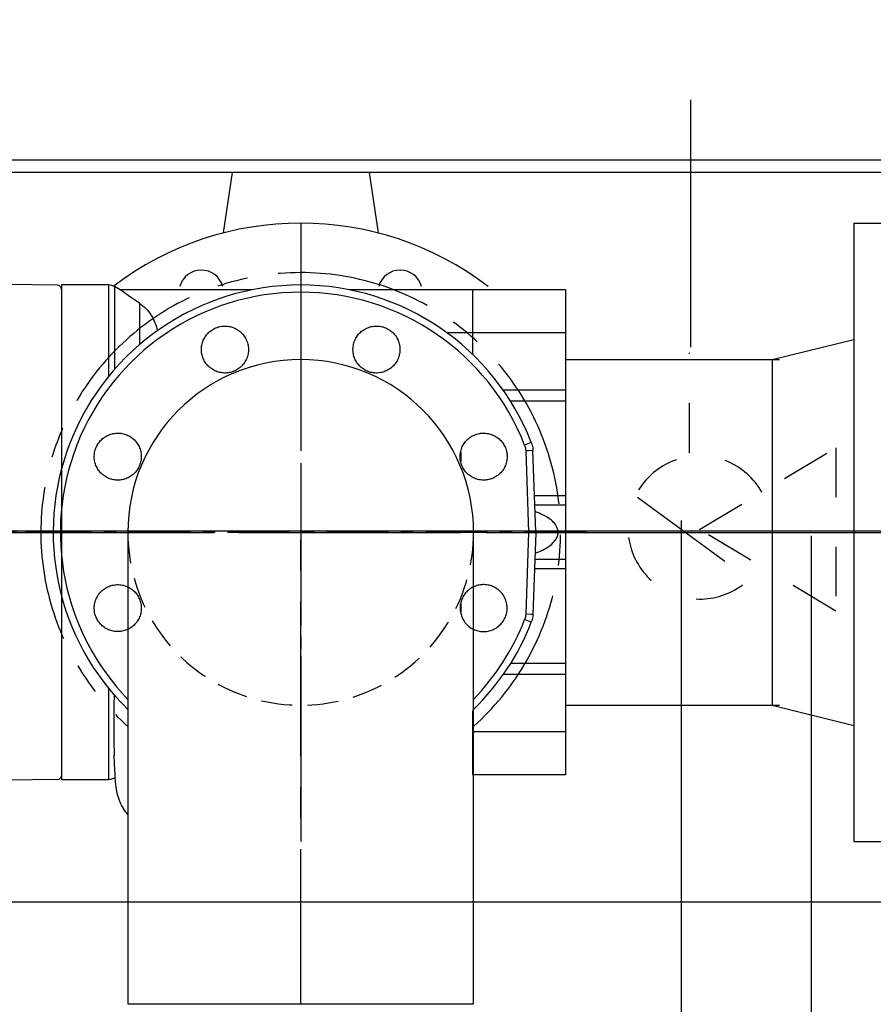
# Model space of a CAD drawing. Extents: x -940 to 22840, y -452 to 16368.
# Tile 44 of 50: x 13054 to 13399, y 9289 to 9687. Entities that reach past the tile are written whole.
import ezdxf

# ---------------------------------------------------------------- set-up
doc = ezdxf.new("R2010")
doc.units = 0
doc.header["$LTSCALE"] = 20
for name, pattern in [('2322102', [45, 5, -2, 5, -2, 5, -2, 5, -2, 5, -2, 5, -5]), ('2322106', [47, 5, -2, 5, -2, 5, -2, 5, -2, 5, -2, 5, -7]), ('2322107', [2000, 1000, 1000]), ('2322121', [2000, 1000, 1000]), ('CENTER', [2, 1.25, -0.25, 0.25, -0.25]), ('CENTER2', [11.25, 7.5, -1.25, 1.25, -1.25]), ('CENTER4', [5, 3.125, -0.625, 0.625, -0.625]), ('HIDDEN', [2, 1, -1]), ('HIDDEN4', [0.9375, 0.625, -0.3125])]:
    doc.linetypes.add(name, pattern=pattern)
doc.layers.get('0').update_dxf_attribs({"linetype": 'CONTINUOUS'})
for name, color, linetype in [('CENTER', 7, 'CENTER'), ('GRUNDFOS', 5, 'CONTINUOUS'), ('WL524---', 4, 'CONTINUOUS'), ('WL5502--', 4, 'CONTINUOUS'), ('WL561---', 4, 'CONTINUOUS'), ('WL561---_AANVOER', 4, 'CONTINUOUS'), ('WL561---_HARTLIJN', 1, 'CONTINUOUS'), ('WL561---_RETOUR', 4, 'CONTINUOUS'), ('WL5627--', 4, 'CONTINUOUS'), ('WL570---_HARTLIJN', 7, 'CONTINUOUS'), ('WL570---_TOEVOER', 3, 'CONTINUOUS')]:
    doc.layers.add(name, color=color, linetype=linetype)

# ---------------------------------------------------------------- blocks, each defined once
blk = doc.blocks.new('TR-L-8B$004')
at = {"color": 0, "linetype": 'CONTINUOUS'}
blk.add_line((-0.5, 69.85), (0.204297, 69.85), dxfattribs=at)
blk = doc.blocks.new('LU-1D-K-12C')
at = {"color": 0, "linetype": 'CONTINUOUS'}
for p, q in [((-0.5, 150), (0.5, 150)), ((-0.5, -150), (0.5, -150))]:
    blk.add_line(p, q, dxfattribs=at)
at = {"layer": 'WL570---_HARTLIJN', "linetype": 'CENTER2'}
blk.add_line((-0.5, 0), (0.5, 0), dxfattribs=at)
blk = doc.blocks.new('TR-B3HSI--1-8B5ABE0')
at = {"color": 0, "linetype": 'CONTINUOUS'}
for p, q in [((0, 69.85), (-190.5, 69.85)), ((-190.5, 69.85), (-190.5, -69.85)), ((-190.5, -69.85), (0, -69.85))]:
    blk.add_line(p, q, dxfattribs=at)
at = {"color": 1, "linetype": 'HIDDEN4'}
blk.add_ellipse((0, 0), major_axis=(0, 69.85), ratio=1, start_param=0, end_param=3.141593, dxfattribs=at)
at = {"color": 0, "linetype": 'CONTINUOUS'}
blk.add_ellipse((0, 0), major_axis=(0, 69.85), ratio=1, start_param=3.141593, end_param=6.283185, dxfattribs=at)
at = {"layer": 'WL561---_HARTLIJN', "linetype": 'CENTER4'}
for p, q in [((0, 97.79), (0, -97.79)), ((-190.5, 0), (0, 0))]:
    blk.add_line(p, q, dxfattribs=at)
blk = doc.blocks.new('TR-L-8B')
at = {"color": 0, "linetype": 'CONTINUOUS'}
for p, q in [((-0.5, 69.85), (0.5, 69.85)), ((-0.5, -69.85), (0.5, -69.85))]:
    blk.add_line(p, q, dxfattribs=at)
at = {"layer": 'WL561---_HARTLIJN', "linetype": 'CENTER2'}
blk.add_line((-0.5, 0), (0.5, 0), dxfattribs=at)
blk = doc.blocks.new('HHFL040V')
at = {"color": 0, "linetype": 'CONTINUOUS'}
for p, q in [((-69.85, 55), (-78, 22)), ((69.85, 55), (-69.85, 55)), ((69.85, 55), (78, 22)), ((-125, 22), (-125, 3)), ((125, 22), (-125, 22)), ((125, 22), (125, 3)), ((125, 3), (-125, 3)), ((-94, 0), (-94, 3)), ((94, 0), (-94, 0)), ((94, 0), (94, 3))]:
    blk.add_line(p, q, dxfattribs=at)
at = {"color": 1, "linetype": 'CENTER4'}
blk.add_line((0, 55), (0, 0), dxfattribs=at)

msp = doc.modelspace()

# ---------------------------------------------------------------- linework, layer by layer
at = {"color": 4, "linetype": 'CONTINUOUS'}
for p, q in [((13139.92, 9625.34), (13136.28, 9600.94)), ((13195.17, 9625.34), (13198.81, 9600.94))]:
    msp.add_line(p, q, dxfattribs=at)
at = {"color": 1, "linetype": 'CENTER4'}
for p, q in [((13167.55, 9604.91), (13167.55, 9354.91)), ((13042.55, 9479.91), (13292.55, 9479.91))]:
    msp.add_line(p, q, dxfattribs=at)
at = {"color": 4, "linetype": 'CONTINUOUS'}
for centre, radius, start, end in [((13167.55, 9479.91), 125, 52.7082, 127.2918), ((13127.36, 9576.92), 9, 15.7154, 164.2846), ((13207.73, 9576.92), 9, 15.7154, 164.2846)]:
    msp.add_arc(centre, radius, start, end, dxfattribs=at)
at = {"color": 1, "linetype": 'CENTER4'}
msp.add_arc((13167.55, 9479.91), 105, 311.732, 228.4262, dxfattribs=at)
at = {"layer": 'CENTER', "color": 4, "linetype": 'CENTER'}
for p, q in [((13167.55, 9587.87), (13167.55, 9355.33)), ((13283.04, 9479.91), (12856.01, 9479.91)), ((13067.31, 9479.91), (13056.33, 9479.91))]:
    msp.add_line(p, q, dxfattribs=at)
at = {"layer": 'GRUNDFOS', "color": 4, "linetype": 'CONTINUOUS'}
for p, q in [((13069.37, 9579.77), (13049.02, 9580.12)), ((13089.84, 9579.91), (13070.85, 9579.91)), ((13070.85, 9579.91), (13070.85, 9505.35)), ((13090.71, 9579.78), (13089.84, 9579.91)), ((13089.84, 9579.91), (13089.84, 9542.84)), ((13091.55, 9579.56), (13090.71, 9579.78)), ((13092.34, 9579.24), (13091.55, 9579.56)), ((13070.85, 9578.27), (13070.85, 9381.56)), ((13094.65, 9577.91), (13092.34, 9579.24)), ((13092.34, 9579.24), (13092.34, 9545.82)), ((13147.71, 9577.91), (13094.65, 9577.91)), ((13236.95, 9577.91), (13187.39, 9577.91)), ((13274.55, 9577.91), (13236.95, 9577.91)), ((13236.95, 9577.91), (13236.95, 9560.54)), ((13274.55, 9577.91), (13274.55, 9560.54)), ((13102.41, 9572.55), (13102.41, 9555.78)), ((13070.85, 9560.2), (13070.85, 9560.2)), ((13236.95, 9560.54), (13226.66, 9560.54)), ((13274.55, 9560.54), (13236.95, 9560.54)), ((13236.95, 9560.54), (13236.95, 9551.88)), ((13274.55, 9560.54), (13274.55, 9537.43)), ((13274.55, 9537.43), (13249.3, 9537.43)), ((13274.55, 9537.43), (13274.55, 9532.98)), ((13274.55, 9532.98), (13252.27, 9532.98)), ((13274.55, 9532.98), (13274.55, 9494.63)), ((13260.72, 9516.24), (13258.02, 9515.19)), ((13232.2, 9512.39), (13232.2, 9508.67)), ((13262.54, 9480.12), (13261.39, 9512.96)), ((13274.55, 9494.63), (13262.03, 9494.63)), ((13274.55, 9494.63), (13274.55, 9490.91)), ((13274.55, 9490.91), (13262.16, 9490.91)), ((13274.55, 9490.91), (13274.55, 9468.91)), ((13260.76, 9480.06), (13259.65, 9480.02)), ((13261.7, 9480.09), (13260.76, 9480.06)), ((13262.32, 9480.11), (13261.7, 9480.09)), ((13262.54, 9480.12), (13262.32, 9480.11)), ((13070.44, 9479.91), (13067.57, 9479.91)), ((13101.55, 9479.91), (13099.62, 9479.91)), ((13235.48, 9479.91), (13233.55, 9479.91)), ((13260.76, 9479.91), (13259.65, 9479.91)), ((13260.76, 9479.77), (13259.65, 9479.81)), ((13261.7, 9479.91), (13260.76, 9479.91)), ((13261.7, 9479.74), (13260.76, 9479.77)), ((13262.54, 9479.7), (13261.39, 9446.87)), ((13262.32, 9479.91), (13261.7, 9479.91)), ((13262.32, 9479.71), (13261.7, 9479.74)), ((13262.54, 9479.91), (13262.32, 9479.91)), ((13262.54, 9479.7), (13262.32, 9479.71)), ((13274.55, 9468.91), (13262.16, 9468.91)), ((13274.55, 9468.91), (13274.55, 9465.2)), ((13274.55, 9465.2), (13262.03, 9465.2)), ((13274.55, 9465.2), (13274.55, 9426.85)), ((13070.85, 9454.46), (13070.85, 9379.92)), ((13232.2, 9451.16), (13232.2, 9447.44)), ((13260.72, 9443.59), (13258.02, 9444.64)), ((13274.55, 9426.85), (13252.26, 9426.85)), ((13274.55, 9426.85), (13274.55, 9422.4)), ((13274.55, 9422.4), (13249.3, 9422.4)), ((13274.55, 9422.4), (13274.55, 9399.29)), ((13089.84, 9416.99), (13089.84, 9379.91)), ((13236.95, 9407.92), (13236.95, 9399.29)), ((13274.55, 9399.29), (13236.95, 9399.29)), ((13236.95, 9399.29), (13236.95, 9381.91)), ((13274.55, 9399.29), (13274.55, 9381.91)), ((13092.34, 9380.58), (13091.55, 9380.27)), ((13092.63, 9380.75), (13092.34, 9380.58)), ((13274.55, 9381.91), (13236.95, 9381.91)), ((13069.37, 9380.06), (13049.02, 9379.71)), ((13089.84, 9379.91), (13070.85, 9379.92)), ((13090.71, 9380.05), (13089.84, 9379.91)), ((13091.55, 9380.27), (13090.71, 9380.05))]:
    msp.add_line(p, q, dxfattribs=at)
for points in [[(13102.41, 9572.55), (13098.84, 9574.99), (13095.36, 9577.41), (13094.65, 9577.91), (13094.65, 9577.91)], [(13183.73, 9578.6), (13183.77, 9578.59)], [(13102.41, 9572.55), (13103.1, 9572.05), (13103.77, 9571.52), (13104.41, 9570.95), (13105.02, 9570.34), (13105.61, 9569.69), (13106.17, 9569.01), (13106.7, 9568.29), (13107.19, 9567.54), (13107.61, 9566.85), (13107.99, 9566.14), (13108.35, 9565.4), (13108.67, 9564.64), (13108.96, 9563.86), (13109.22, 9563.05), (13109.44, 9562.23), (13109.62, 9561.4)], [(13260.72, 9516.24), (13260.9, 9515.71), (13261.06, 9515.17), (13261.19, 9514.63), (13261.29, 9514.07), (13261.36, 9513.52), (13261.39, 9512.96)], [(13258.02, 9515.19), (13258.17, 9514.75), (13258.33, 9514.15), (13258.43, 9513.6), (13258.49, 9512.89)], [(13261.39, 9512.96), (13259.61, 9512.92), (13258.49, 9512.89)], [(13258.49, 9512.89), (13259.65, 9480.02)], [(13262.26, 9471.49), (13263, 9471.76), (13263.75, 9472.06), (13264.48, 9472.38), (13265.2, 9472.72), (13265.92, 9473.08), (13266.71, 9473.53), (13267.49, 9474.01), (13268.24, 9474.54), (13268.95, 9475.12), (13269.62, 9475.76), (13270.14, 9476.34), (13270.6, 9476.97), (13270.81, 9477.31), (13270.99, 9477.65), (13271.16, 9478.01), (13271.29, 9478.39), (13271.41, 9478.77), (13271.49, 9479.16), (13271.54, 9479.61), (13271.54, 9480.05), (13271.51, 9480.5), (13271.43, 9480.93), (13271.32, 9481.36), (13271.09, 9481.97), (13270.79, 9482.55), (13270.44, 9483.09), (13270.05, 9483.59), (13269.62, 9484.07), (13269.24, 9484.44), (13268.84, 9484.8), (13268.43, 9485.13), (13268.01, 9485.45), (13267.14, 9486.04), (13266.23, 9486.58), (13265.31, 9487.06), (13264.1, 9487.62), (13262.88, 9488.11), (13262.26, 9488.34)], [(13259.65, 9480.02), (13259.65, 9479.91)], [(13262.54, 9480.12), (13262.54, 9479.91)], [(13259.65, 9479.81), (13258.49, 9446.94)], [(13259.65, 9479.91), (13259.65, 9479.81)], [(13262.54, 9479.91), (13262.54, 9479.7)], [(13258.49, 9446.94), (13258.43, 9446.22), (13258.33, 9445.68), (13258.17, 9445.07), (13258.02, 9444.64)], [(13258.49, 9446.94), (13260.74, 9446.88), (13261.34, 9446.87), (13261.39, 9446.87)], [(13261.39, 9446.87), (13261.36, 9446.31), (13261.29, 9445.75), (13261.19, 9445.2), (13261.06, 9444.66), (13260.9, 9444.12), (13260.72, 9443.59)], [(13092.13, 9414.27), (13092.05, 9410.13), (13092, 9406.22), (13091.99, 9402.55), (13092.01, 9399.15), (13092.08, 9395.04), (13092.2, 9390.69), (13092.23, 9389.76)], [(13097.87, 9365.73), (13097.83, 9365.77), (13097.28, 9366.4), (13096.8, 9367.02), (13096.34, 9367.66), (13095.9, 9368.32), (13095.5, 9369), (13095.12, 9369.69), (13094.78, 9370.4), (13094.46, 9371.15), (13094.15, 9371.95), (13093.87, 9372.77), (13093.64, 9373.54), (13093.43, 9374.36), (13093.1, 9376.12), (13092.98, 9376.86), (13092.86, 9377.99), (13092.64, 9380.52), (13092.54, 9382.18), (13092.36, 9386.27), (13092.22, 9390.06)]]:
    msp.add_lwpolyline(points, dxfattribs=at)
for points in [[(13128.15, 9550.19), (13127.97, 9550.66), (13127.82, 9551.14), (13127.69, 9551.63), (13127.59, 9552.12), (13127.51, 9552.62), (13127.46, 9553.12), (13127.43, 9553.62), (13127.44, 9554.13), (13127.47, 9554.63), (13127.52, 9555.13), (13127.6, 9555.63), (13127.71, 9556.12), (13127.85, 9556.61), (13128.01, 9557.08), (13128.19, 9557.55), (13128.4, 9558.01), (13128.64, 9558.46), (13128.9, 9558.89), (13129.18, 9559.31), (13129.48, 9559.71), (13129.79, 9560.09), (13130.12, 9560.44), (13130.46, 9560.78), (13130.82, 9561.1), (13131.2, 9561.4), (13131.6, 9561.68), (13132, 9561.95), (13132.42, 9562.19), (13132.85, 9562.4), (13133.3, 9562.6), (13133.75, 9562.77), (13134.21, 9562.93), (13134.67, 9563.05), (13135.15, 9563.16), (13135.62, 9563.23), (13136.11, 9563.29), (13136.59, 9563.32), (13137.07, 9563.32), (13137.56, 9563.3), (13138.04, 9563.26), (13138.54, 9563.19), (13139.03, 9563.09), (13139.52, 9562.97), (13140, 9562.81), (13140.47, 9562.64), (13140.94, 9562.44), (13141.39, 9562.21), (13141.83, 9561.97), (13142.25, 9561.7), (13142.66, 9561.4), (13143.06, 9561.09), (13143.43, 9560.75), (13143.79, 9560.4), (13144.13, 9560.02), (13144.45, 9559.63), (13144.75, 9559.23), (13145.02, 9558.81), (13145.27, 9558.37), (13145.5, 9557.92), (13145.71, 9557.46), (13145.89, 9556.99), (13146.04, 9556.51), (13146.17, 9556.03), (13146.28, 9555.54), (13146.35, 9555.04), (13146.4, 9554.54), (13146.43, 9554.04), (13146.43, 9553.54), (13146.4, 9553.04), (13146.34, 9552.54), (13146.26, 9552.04), (13146.15, 9551.55), (13146.02, 9551.07), (13145.86, 9550.59), (13145.68, 9550.12), (13145.47, 9549.66), (13145.24, 9549.22), (13144.98, 9548.79), (13144.71, 9548.37), (13144.41, 9547.96), (13144.1, 9547.59), (13143.77, 9547.23), (13143.42, 9546.89), (13143.06, 9546.56), (13142.68, 9546.26), (13142.28, 9545.97), (13141.87, 9545.71), (13141.45, 9545.47), (13141.01, 9545.25), (13140.57, 9545.05), (13140.11, 9544.87), (13139.65, 9544.72), (13139.18, 9544.59), (13138.7, 9544.49), (13138.22, 9544.41), (13137.74, 9544.36), (13137.25, 9544.33), (13136.76, 9544.33), (13136.27, 9544.35), (13135.79, 9544.39), (13135.29, 9544.47), (13134.8, 9544.57), (13134.31, 9544.69), (13133.83, 9544.84), (13133.36, 9545.02), (13132.9, 9545.22), (13132.45, 9545.45), (13132.02, 9545.69), (13131.59, 9545.96), (13131.19, 9546.26), (13130.79, 9546.57), (13130.42, 9546.91), (13130.06, 9547.26), (13129.73, 9547.63), (13129.41, 9548.02), (13129.11, 9548.43), (13128.84, 9548.85), (13128.59, 9549.28), (13128.36, 9549.73), (13128.15, 9550.19)], [(13189.38, 9557.46), (13189.59, 9557.92), (13189.82, 9558.37), (13190.07, 9558.81), (13190.35, 9559.23), (13190.64, 9559.63), (13190.96, 9560.02), (13191.3, 9560.4), (13191.66, 9560.75), (13192.04, 9561.09), (13192.43, 9561.4), (13192.84, 9561.7), (13193.27, 9561.97), (13193.7, 9562.21), (13194.16, 9562.44), (13194.62, 9562.64), (13195.09, 9562.81), (13195.57, 9562.97), (13196.06, 9563.09), (13196.56, 9563.19), (13197.05, 9563.26), (13197.54, 9563.3), (13198.02, 9563.32), (13198.5, 9563.32), (13198.99, 9563.29), (13199.47, 9563.23), (13199.94, 9563.16), (13200.42, 9563.05), (13200.88, 9562.93), (13201.34, 9562.77), (13201.8, 9562.6), (13202.24, 9562.4), (13202.67, 9562.19), (13203.09, 9561.95), (13203.5, 9561.68), (13203.89, 9561.4), (13204.27, 9561.1), (13204.63, 9560.78), (13204.98, 9560.44), (13205.3, 9560.09), (13205.61, 9559.71), (13205.92, 9559.31), (13206.2, 9558.89), (13206.45, 9558.46), (13206.69, 9558.01), (13206.9, 9557.55), (13207.08, 9557.08), (13207.24, 9556.61), (13207.38, 9556.12), (13207.49, 9555.63), (13207.57, 9555.13), (13207.63, 9554.63), (13207.66, 9554.13), (13207.66, 9553.62), (13207.63, 9553.12), (13207.58, 9552.62), (13207.51, 9552.12), (13207.4, 9551.63), (13207.27, 9551.14), (13207.12, 9550.66), (13206.94, 9550.19), (13206.73, 9549.73), (13206.5, 9549.28), (13206.25, 9548.85), (13205.98, 9548.43), (13205.68, 9548.02), (13205.37, 9547.63), (13205.03, 9547.26), (13204.67, 9546.91), (13204.3, 9546.57), (13203.91, 9546.26), (13203.5, 9545.96), (13203.07, 9545.69), (13202.64, 9545.45), (13202.19, 9545.22), (13201.73, 9545.02), (13201.26, 9544.84), (13200.78, 9544.69), (13200.29, 9544.57), (13199.8, 9544.47), (13199.3, 9544.39), (13198.82, 9544.35), (13198.33, 9544.33), (13197.84, 9544.33), (13197.36, 9544.36), (13196.87, 9544.41), (13196.39, 9544.49), (13195.91, 9544.59), (13195.44, 9544.72), (13194.98, 9544.87), (13194.53, 9545.05), (13194.08, 9545.25), (13193.64, 9545.47), (13193.22, 9545.71), (13192.81, 9545.97), (13192.42, 9546.26), (13192.04, 9546.56), (13191.67, 9546.89), (13191.32, 9547.23), (13190.99, 9547.59), (13190.68, 9547.96), (13190.38, 9548.37), (13190.11, 9548.79), (13189.85, 9549.22), (13189.62, 9549.66), (13189.41, 9550.12), (13189.23, 9550.59), (13189.07, 9551.07), (13188.94, 9551.55), (13188.83, 9552.04), (13188.75, 9552.54), (13188.69, 9553.04), (13188.66, 9553.54), (13188.66, 9554.04), (13188.69, 9554.54), (13188.74, 9555.04), (13188.82, 9555.54), (13188.92, 9556.03), (13189.05, 9556.51), (13189.2, 9556.99), (13189.38, 9557.46)], [(13097.27, 9519.31), (13097.73, 9519.1), (13098.18, 9518.87), (13098.61, 9518.62), (13099.03, 9518.35), (13099.44, 9518.05), (13099.83, 9517.73), (13100.2, 9517.4), (13100.55, 9517.04), (13100.89, 9516.67), (13101.2, 9516.27), (13101.49, 9515.87), (13101.77, 9515.44), (13102.01, 9515.01), (13102.24, 9514.56), (13102.44, 9514.1), (13102.62, 9513.63), (13102.77, 9513.15), (13102.89, 9512.66), (13102.99, 9512.17), (13103.07, 9511.67), (13103.11, 9511.19), (13103.13, 9510.7), (13103.13, 9510.21), (13103.1, 9509.72), (13103.05, 9509.24), (13102.97, 9508.76), (13102.87, 9508.28), (13102.74, 9507.81), (13102.59, 9507.35), (13102.41, 9506.89), (13102.21, 9506.45), (13101.99, 9506.01), (13101.75, 9505.59), (13101.49, 9505.18), (13101.2, 9504.78), (13100.9, 9504.4), (13100.57, 9504.04), (13100.23, 9503.69), (13099.87, 9503.36), (13099.5, 9503.05), (13099.09, 9502.75), (13098.67, 9502.48), (13098.24, 9502.22), (13097.8, 9501.99), (13097.34, 9501.78), (13096.87, 9501.6), (13096.39, 9501.44), (13095.91, 9501.31), (13095.42, 9501.2), (13094.92, 9501.12), (13094.42, 9501.06), (13093.92, 9501.03), (13093.42, 9501.03), (13092.92, 9501.06), (13092.42, 9501.11), (13091.92, 9501.18), (13091.43, 9501.29), (13090.95, 9501.42), (13090.47, 9501.57), (13090, 9501.75), (13089.54, 9501.96), (13089.09, 9502.19), (13088.65, 9502.44), (13088.23, 9502.71), (13087.83, 9503.01), (13087.44, 9503.33), (13087.06, 9503.67), (13086.71, 9504.03), (13086.37, 9504.4), (13086.06, 9504.8), (13085.76, 9505.21), (13085.49, 9505.63), (13085.25, 9506.07), (13085.02, 9506.52), (13084.82, 9506.99), (13084.65, 9507.46), (13084.49, 9507.94), (13084.37, 9508.43), (13084.27, 9508.92), (13084.2, 9509.42), (13084.16, 9509.9), (13084.14, 9510.39), (13084.14, 9510.87), (13084.17, 9511.35), (13084.23, 9511.84), (13084.3, 9512.31), (13084.41, 9512.79), (13084.53, 9513.25), (13084.69, 9513.71), (13084.86, 9514.16), (13085.06, 9514.61), (13085.27, 9515.04), (13085.51, 9515.46), (13085.78, 9515.86), (13086.06, 9516.26), (13086.36, 9516.64), (13086.68, 9517), (13087.02, 9517.34), (13087.37, 9517.67), (13087.75, 9517.98), (13088.15, 9518.28), (13088.57, 9518.56), (13089, 9518.82), (13089.45, 9519.06), (13089.91, 9519.27), (13090.38, 9519.45), (13090.85, 9519.61), (13091.34, 9519.75), (13091.83, 9519.86), (13092.33, 9519.94), (13092.83, 9519.99), (13093.33, 9520.02), (13093.84, 9520.03), (13094.34, 9520), (13094.84, 9519.95), (13095.34, 9519.87), (13095.83, 9519.77), (13096.32, 9519.64), (13096.8, 9519.49), (13097.27, 9519.31)], [(13237.82, 9519.31), (13238.29, 9519.49), (13238.77, 9519.64), (13239.26, 9519.77), (13239.75, 9519.87), (13240.25, 9519.95), (13240.75, 9520), (13241.25, 9520.03), (13241.76, 9520.02), (13242.26, 9519.99), (13242.76, 9519.94), (13243.26, 9519.86), (13243.75, 9519.75), (13244.24, 9519.61), (13244.72, 9519.45), (13245.18, 9519.27), (13245.64, 9519.06), (13246.09, 9518.82), (13246.52, 9518.56), (13246.94, 9518.28), (13247.35, 9517.98), (13247.72, 9517.67), (13248.07, 9517.34), (13248.41, 9517), (13248.73, 9516.64), (13249.03, 9516.26), (13249.32, 9515.86), (13249.58, 9515.46), (13249.82, 9515.04), (13250.04, 9514.61), (13250.23, 9514.16), (13250.41, 9513.71), (13250.56, 9513.25), (13250.68, 9512.79), (13250.79, 9512.31), (13250.87, 9511.84), (13250.92, 9511.35), (13250.95, 9510.87), (13250.96, 9510.39), (13250.94, 9509.9), (13250.89, 9509.42), (13250.82, 9508.92), (13250.72, 9508.43), (13250.6, 9507.94), (13250.45, 9507.46), (13250.27, 9506.99), (13250.07, 9506.52), (13249.85, 9506.07), (13249.6, 9505.63), (13249.33, 9505.21), (13249.03, 9504.8), (13248.72, 9504.4), (13248.38, 9504.03), (13248.03, 9503.67), (13247.66, 9503.33), (13247.27, 9503.01), (13246.86, 9502.71), (13246.44, 9502.44), (13246, 9502.19), (13245.55, 9501.96), (13245.09, 9501.75), (13244.62, 9501.57), (13244.15, 9501.42), (13243.66, 9501.29), (13243.17, 9501.18), (13242.67, 9501.11), (13242.17, 9501.06), (13241.67, 9501.03), (13241.17, 9501.03), (13240.67, 9501.06), (13240.17, 9501.12), (13239.67, 9501.2), (13239.18, 9501.31), (13238.7, 9501.44), (13238.22, 9501.6), (13237.75, 9501.78), (13237.3, 9501.99), (13236.85, 9502.22), (13236.42, 9502.48), (13236, 9502.75), (13235.6, 9503.05), (13235.22, 9503.36), (13234.86, 9503.69), (13234.52, 9504.04), (13234.19, 9504.4), (13233.89, 9504.78), (13233.6, 9505.18), (13233.34, 9505.59), (13233.1, 9506.01), (13232.88, 9506.45), (13232.68, 9506.89), (13232.5, 9507.35), (13232.35, 9507.81), (13232.23, 9508.28), (13232.12, 9508.76), (13232.04, 9509.24), (13231.99, 9509.72), (13231.96, 9510.21), (13231.96, 9510.7), (13231.98, 9511.19), (13232.03, 9511.67), (13232.1, 9512.17), (13232.2, 9512.66), (13232.32, 9513.15), (13232.48, 9513.63), (13232.65, 9514.1), (13232.85, 9514.56), (13233.08, 9515.01), (13233.33, 9515.44), (13233.6, 9515.87), (13233.89, 9516.27), (13234.2, 9516.67), (13234.54, 9517.04), (13234.89, 9517.4), (13235.26, 9517.73), (13235.65, 9518.05), (13236.06, 9518.35), (13236.48, 9518.62), (13236.91, 9518.87), (13237.36, 9519.1), (13237.82, 9519.31)], [(13090, 9458.08), (13090.47, 9458.26), (13090.95, 9458.41), (13091.43, 9458.54), (13091.92, 9458.64), (13092.42, 9458.72), (13092.92, 9458.77), (13093.42, 9458.8), (13093.92, 9458.79), (13094.42, 9458.77), (13094.92, 9458.71), (13095.42, 9458.63), (13095.91, 9458.52), (13096.39, 9458.39), (13096.87, 9458.23), (13097.34, 9458.05), (13097.8, 9457.84), (13098.24, 9457.61), (13098.67, 9457.35), (13099.09, 9457.08), (13099.5, 9456.78), (13099.87, 9456.47), (13100.23, 9456.14), (13100.57, 9455.79), (13100.9, 9455.42), (13101.2, 9455.04), (13101.49, 9454.65), (13101.75, 9454.24), (13101.99, 9453.82), (13102.21, 9453.38), (13102.41, 9452.93), (13102.59, 9452.48), (13102.74, 9452.02), (13102.87, 9451.55), (13102.97, 9451.07), (13103.05, 9450.59), (13103.1, 9450.1), (13103.13, 9449.62), (13103.13, 9449.13), (13103.11, 9448.64), (13103.07, 9448.16), (13102.99, 9447.66), (13102.89, 9447.17), (13102.77, 9446.68), (13102.62, 9446.2), (13102.44, 9445.73), (13102.24, 9445.27), (13102.01, 9444.82), (13101.77, 9444.39), (13101.49, 9443.96), (13101.2, 9443.55), (13100.89, 9443.16), (13100.55, 9442.79), (13100.2, 9442.43), (13099.83, 9442.09), (13099.44, 9441.78), (13099.03, 9441.48), (13098.61, 9441.21), (13098.18, 9440.96), (13097.73, 9440.73), (13097.27, 9440.52), (13096.8, 9440.34), (13096.32, 9440.19), (13095.83, 9440.06), (13095.34, 9439.95), (13094.84, 9439.88), (13094.34, 9439.83), (13093.84, 9439.8), (13093.33, 9439.8), (13092.83, 9439.83), (13092.33, 9439.89), (13091.83, 9439.97), (13091.34, 9440.08), (13090.85, 9440.22), (13090.38, 9440.38), (13089.91, 9440.56), (13089.45, 9440.77), (13089, 9441.01), (13088.57, 9441.26), (13088.15, 9441.54), (13087.75, 9441.85), (13087.37, 9442.16), (13087.02, 9442.48), (13086.68, 9442.83), (13086.36, 9443.19), (13086.06, 9443.57), (13085.78, 9443.96), (13085.51, 9444.37), (13085.27, 9444.79), (13085.06, 9445.22), (13084.86, 9445.66), (13084.69, 9446.12), (13084.53, 9446.58), (13084.41, 9447.04), (13084.3, 9447.52), (13084.23, 9447.99), (13084.17, 9448.47), (13084.14, 9448.96), (13084.14, 9449.44), (13084.16, 9449.92), (13084.2, 9450.41), (13084.27, 9450.9), (13084.37, 9451.4), (13084.49, 9451.89), (13084.65, 9452.37), (13084.82, 9452.84), (13085.02, 9453.3), (13085.25, 9453.76), (13085.49, 9454.19), (13085.76, 9454.62), (13086.06, 9455.03), (13086.37, 9455.42), (13086.71, 9455.8), (13087.06, 9456.16), (13087.44, 9456.5), (13087.83, 9456.82), (13088.23, 9457.11), (13088.65, 9457.39), (13089.09, 9457.64), (13089.54, 9457.87), (13090, 9458.08)], [(13245.09, 9458.08), (13244.62, 9458.26), (13244.15, 9458.41), (13243.66, 9458.54), (13243.17, 9458.64), (13242.67, 9458.72), (13242.17, 9458.77), (13241.67, 9458.8), (13241.17, 9458.79), (13240.67, 9458.77), (13240.17, 9458.71), (13239.67, 9458.63), (13239.18, 9458.52), (13238.7, 9458.39), (13238.22, 9458.23), (13237.75, 9458.05), (13237.3, 9457.84), (13236.85, 9457.61), (13236.42, 9457.35), (13236, 9457.08), (13235.6, 9456.78), (13235.22, 9456.47), (13234.86, 9456.14), (13234.52, 9455.79), (13234.19, 9455.42), (13233.89, 9455.04), (13233.6, 9454.65), (13233.34, 9454.24), (13233.1, 9453.82), (13232.88, 9453.38), (13232.68, 9452.93), (13232.5, 9452.48), (13232.35, 9452.02), (13232.23, 9451.55), (13232.12, 9451.07), (13232.04, 9450.59), (13231.99, 9450.1), (13231.96, 9449.62), (13231.96, 9449.13), (13231.98, 9448.64), (13232.03, 9448.16), (13232.1, 9447.66), (13232.2, 9447.17), (13232.32, 9446.68), (13232.48, 9446.2), (13232.65, 9445.73), (13232.85, 9445.27), (13233.08, 9444.82), (13233.33, 9444.39), (13233.6, 9443.96), (13233.89, 9443.55), (13234.2, 9443.16), (13234.54, 9442.79), (13234.89, 9442.43), (13235.26, 9442.09), (13235.65, 9441.78), (13236.06, 9441.48), (13236.48, 9441.21), (13236.91, 9440.96), (13237.36, 9440.73), (13237.82, 9440.52), (13238.29, 9440.34), (13238.77, 9440.19), (13239.26, 9440.06), (13239.75, 9439.95), (13240.25, 9439.88), (13240.75, 9439.83), (13241.25, 9439.8), (13241.76, 9439.8), (13242.26, 9439.83), (13242.76, 9439.89), (13243.26, 9439.97), (13243.75, 9440.08), (13244.24, 9440.22), (13244.72, 9440.38), (13245.18, 9440.56), (13245.64, 9440.77), (13246.09, 9441.01), (13246.52, 9441.26), (13246.94, 9441.54), (13247.35, 9441.85), (13247.72, 9442.16), (13248.07, 9442.48), (13248.41, 9442.83), (13248.73, 9443.19), (13249.03, 9443.57), (13249.32, 9443.96), (13249.58, 9444.37), (13249.82, 9444.79), (13250.04, 9445.22), (13250.23, 9445.66), (13250.41, 9446.12), (13250.56, 9446.58), (13250.68, 9447.04), (13250.79, 9447.52), (13250.87, 9447.99), (13250.92, 9448.47), (13250.95, 9448.96), (13250.96, 9449.44), (13250.94, 9449.92), (13250.89, 9450.41), (13250.82, 9450.9), (13250.72, 9451.4), (13250.6, 9451.89), (13250.45, 9452.37), (13250.27, 9452.84), (13250.07, 9453.3), (13249.85, 9453.76), (13249.6, 9454.19), (13249.33, 9454.62), (13249.03, 9455.03), (13248.72, 9455.42), (13248.38, 9455.8), (13248.03, 9456.16), (13247.66, 9456.5), (13247.27, 9456.82), (13246.86, 9457.11), (13246.44, 9457.39), (13246, 9457.64), (13245.55, 9457.87), (13245.09, 9458.08)]]:
    msp.add_lwpolyline(points, close=True, dxfattribs=at)
for centre, radius, start, end in [((13069.35, 9578.27), 1.5, 0, 89), ((13167.55, 9479.91), 100, 90, 158.7001), ((13167.55, 9479.91), 100, 21.2999, 90), ((13167.55, 9479.91), 97.1, 90, 158.7001), ((13167.55, 9479.91), 97.1, 21.2999, 90), ((13167.55, 9479.91), 100, 158.7001, 225.8321), ((13167.55, 9479.91), 97.1, 158.7001, 224.1484), ((13167.55, 9479.91), 97.1, 316.0355, 338.7001), ((13167.55, 9479.91), 100, 314.3412, 338.7001), ((13069.35, 9381.56), 1.5, 271, 0)]:
    msp.add_arc(centre, radius, start, end, dxfattribs=at)
at = {"layer": 'WL524---', "linetype": '2322121'}
msp.add_line((13373.96, 7465.62), (13373.96, 9478.47), dxfattribs=at)
at = {"layer": 'WL561---', "color": 1}
msp.add_line((13321.42, 9260.2), (13321.42, 9484.7), dxfattribs=at)
at = {"layer": 'WL561---_RETOUR', "color": 1}
msp.add_line((13303.64, 9494.18), (13338.93, 9468.31), dxfattribs=at)
at = {"layer": 'WL5627--', "linetype": '2322102'}
msp.add_line((13325.13, 9554.79), (13325.13, 10215.04), dxfattribs=at)
at = {"layer": 'WL5627--', "color": 1, "linetype": 'HIDDEN'}
for p, q in [((13324.64, 9512.1), (13324.64, 9552.52)), ((13328.7, 9481.09), (13383.7, 9514.09)), ((13383.7, 9514.09), (13383.7, 9448.09)), ((13383.7, 9448.09), (13328.7, 9481.09))]:
    msp.add_line(p, q, dxfattribs=at)
msp.add_arc((13328.7, 9481.9), 28.94, 29.5809, 327.6534, dxfattribs=at)

# ---------------------------------------------------------------- block references
at = {"layer": 'WL5502--', "linetype": '2322106', "rotation": 90}
msp.add_blockref('TR-B3HSI--1-8B5ABE0', (13167.55, 9479.91), dxfattribs=at)
at = {"layer": 'WL5502--', "linetype": '2322106', "xscale": 86.39943413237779}
msp.add_blockref('TR-L-8B', (13317.86, 9479.91), dxfattribs=at)
at = {"layer": 'WL561---', "rotation": 90}
msp.add_blockref('HHFL040V', (13413.05, 9479.91), dxfattribs=at)
at = {"layer": 'WL561---_AANVOER', "linetype": '2322107', "xscale": 4809.393806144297, "rotation": 180}
msp.add_blockref('TR-L-8B$004', (12040.96, 9695.19), dxfattribs=at)
at = {"layer": 'WL570---_TOEVOER', "linetype": 'CONTINUOUS', "xscale": 1005.583228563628, "rotation": 180}
msp.add_blockref('LU-1D-K-12C', (12941.52, 9480.39), dxfattribs=at)

doc.saveas('drawing.dxf')
